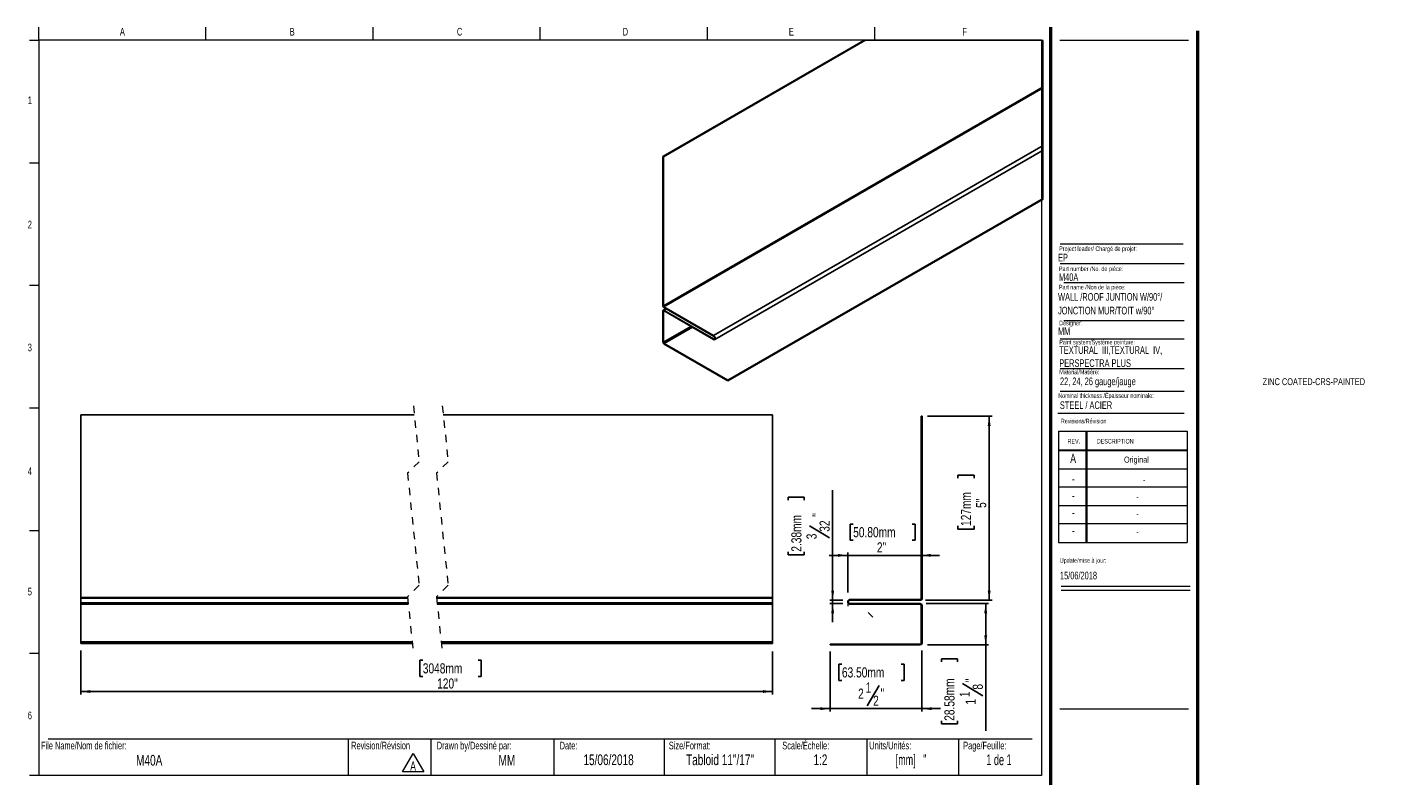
# Model space of a CAD drawing. Header units: inches. Extents: x 0.5 to 18.9, y 0.4 to 10.7.
import ezdxf

# ---------------------------------------------------------------- set-up
doc = ezdxf.new("R2010")
doc.units = ezdxf.units.IN
doc.header["$MEASUREMENT"] = 0
doc.linetypes.add('HIDDEN', pattern=[0.075, 0.05, -0.025])
doc.layers.add('FORMAT', color=7, linetype='Continuous')
doc.styles.add('SLDTEXTSTYLE0', font='TXT', dxfattribs={"width": 0.7})
doc.styles.add('SLDTEXTSTYLE1', font='TXT', dxfattribs={"width": 0.633333})
doc.styles.add('SLDTEXTSTYLE2', font='TXT', dxfattribs={"width": 0.625})
doc.styles.add('SLDTEXTSTYLE3', font='TXT', dxfattribs={"width": 0.75})
doc.dimstyles.new('SLDDIMSTYLE0', dxfattribs={"dimtxt": 0.137795, "dimasz": 0.13, "dimexe": 0, "dimexo": 0.0625, "dimgap": 0.034449, "dimtad": 1, "dimlfac": 2, "dimrnd": 1e-09, "dimzin": 12, "dimdsep": 46, "dimlunit": 5, "dimtxsty": 'SLDTEXTSTYLE3', "dimsah": 1, "dimcen": 0.09, "dimadec": 0, "dimazin": 3, "dimtfac": 1, "dimtmove": 0, "dimatfit": 0, "dimfxl": 1, "dimfrac": 2, "dimtolj": 1, "dimtzin": 12, "dimarcsym": 0})
doc.dimstyles.new('SLDDIMSTYLE1', dxfattribs={"dimtxt": 0.137795, "dimasz": 0.13, "dimexe": 0, "dimexo": 0.0625, "dimgap": 0.034449, "dimtad": 1, "dimlfac": 2, "dimrnd": 1e-09, "dimzin": 12, "dimdsep": 46, "dimlunit": 5, "dimtxsty": 'SLDTEXTSTYLE3', "dimsah": 1, "dimcen": 0.09, "dimadec": 0, "dimazin": 3, "dimtfac": 1, "dimtofl": 0, "dimtmove": 0, "dimatfit": 3, "dimfxl": 1, "dimfrac": 2, "dimtolj": 1, "dimtzin": 12, "dimarcsym": 0})
doc.dimstyles.new('SLDDIMSTYLE2', dxfattribs={"dimtxt": 0.137795, "dimasz": 0.13, "dimexe": 0, "dimexo": 0.0625, "dimgap": 0.034449, "dimtad": 1, "dimdec": 6, "dimlfac": 2, "dimrnd": 1e-09, "dimzin": 12, "dimdsep": 46, "dimlunit": 5, "dimtxsty": 'SLDTEXTSTYLE3', "dimsah": 1, "dimcen": 0.09, "dimadec": 0, "dimazin": 3, "dimtfac": 1, "dimtofl": 0, "dimtmove": 0, "dimatfit": 3, "dimfxl": 1, "dimfrac": 2, "dimtolj": 1, "dimtzin": 12, "dimarcsym": 0})
doc.dimstyles.new('SLDDIMSTYLE3', dxfattribs={"dimtxt": 0.137795, "dimasz": 0.13, "dimexe": 0, "dimexo": 0.0625, "dimgap": 0.034449, "dimtad": 1, "dimdec": 6, "dimlfac": 2, "dimrnd": 1e-09, "dimzin": 12, "dimdsep": 46, "dimlunit": 5, "dimtxsty": 'SLDTEXTSTYLE3', "dimsah": 1, "dimcen": 0.09, "dimadec": 0, "dimazin": 3, "dimtfac": 1, "dimtmove": 0, "dimatfit": 0, "dimfxl": 1, "dimfrac": 2, "dimtolj": 1, "dimtzin": 12, "dimarcsym": 0})
doc.dimstyles.new('SLDDIMSTYLE4', dxfattribs={"dimtxt": 0.137795, "dimasz": 0.13, "dimexe": 0, "dimexo": 0.0625, "dimgap": 0.034449, "dimtad": 1, "dimdec": 6, "dimlfac": 2, "dimrnd": 1e-09, "dimzin": 12, "dimdsep": 46, "dimlunit": 5, "dimtxsty": 'SLDTEXTSTYLE3', "dimsah": 1, "dimcen": 0.09, "dimadec": 0, "dimazin": 3, "dimtfac": 1, "dimtdec": 3, "dimtmove": 0, "dimatfit": 0, "dimfxl": 1, "dimfrac": 2, "dimtolj": 1, "dimtzin": 12, "dimarcsym": 0})

# ---------------------------------------------------------------- blocks, each defined once
blk = doc.blocks.new('SW_NOTE_0')
at = {"color": 0, "linetype": 'Continuous', "lineweight": 0}
for p, q in [((-0.097, 0.017), (0.049, 0.27)), ((0.049, 0.27), (0.195, 0.017)), ((0.195, 0.017), (-0.097, 0.017))]:
    blk.add_line(p, q, dxfattribs=at)
at = {"color": 0, "linetype": 'Continuous', "lineweight": 0, "insert": (0.049, 0.161), "char_height": 0.125, "attachment_point": 2, "style": 'SLDTEXTSTYLE0'}
blk.add_mtext('A', dxfattribs=at)
blk = doc.blocks.new('SW_NOTE_1')
at = {"layer": 'FORMAT', "color": 0, "char_height": 0.10417, "attachment_point": 1, "style": 'SLDTEXTSTYLE0'}
for s, insert in [('TEXTURAL  III,TEXTURAL  IV,', (0, 0.134)), ('PERSPECTRA PLUS', (0, -0.044))]:
    blk.add_mtext(s, dxfattribs=dict(at, insert=insert))
blk = doc.blocks.new('_D')
at = {"layer": 'FORMAT'}
for p, q in [((11.693, 3.937), (11.651, 3.937)), ((11.651, 3.937), (11.651, 3.718)), ((12.495, 3.937), (12.537, 3.937)), ((12.537, 3.937), (12.537, 3.718)), ((11.651, 3.718), (11.693, 3.718)), ((12.537, 3.718), (12.495, 3.718)), ((11.618, 3.512), (11.368, 3.512)), ((11.618, 3.006), (11.618, 3.551)), ((12.618, 3.512), (11.618, 3.512)), ((12.618, 3.512), (12.868, 3.512))]:
    blk.add_line(p, q, dxfattribs=at)
for points in [[(11.618, 3.512), (11.488, 3.532), (11.488, 3.492)], [(12.618, 3.512), (12.748, 3.492), (12.748, 3.532)]]:
    blk.add_solid(points, dxfattribs=at)
at = {"layer": 'FORMAT', "char_height": 0.1378, "attachment_point": 1, "style": 'SLDTEXTSTYLE3'}
for s, insert in [('50.80mm', (11.693, 3.896)), ('2"', (12.015, 3.69))]:
    blk.add_mtext(s, dxfattribs=dict(at, insert=insert))
blk = doc.blocks.new('_D_1')
at = {"layer": 'FORMAT'}
for p, q in [((12.705, 5.403), (13.58, 5.403)), ((13.541, 5.403), (13.541, 2.903)), ((13.116, 4.561), (13.116, 4.603)), ((13.116, 4.603), (13.335, 4.603)), ((13.335, 4.603), (13.335, 4.561)), ((13.116, 3.912), (13.116, 3.87)), ((13.335, 3.87), (13.335, 3.912)), ((13.116, 3.87), (13.335, 3.87)), ((12.675, 2.903), (13.58, 2.903))]:
    blk.add_line(p, q, dxfattribs=at)
for points in [[(13.541, 5.403), (13.521, 5.273), (13.561, 5.273)], [(13.541, 2.903), (13.561, 3.033), (13.521, 3.033)]]:
    blk.add_solid(points, dxfattribs=at)
at = {"layer": 'FORMAT', "char_height": 0.1378, "attachment_point": 1, "rotation": 90, "style": 'SLDTEXTSTYLE3'}
for s, insert in [('127mm', (13.157, 3.912)), ('5"', (13.363, 4.157))]:
    blk.add_mtext(s, dxfattribs=dict(at, insert=insert))
blk = doc.blocks.new('_D_2')
at = {"layer": 'FORMAT'}
for p, q in [((12.685, 2.856), (13.534, 2.856)), ((13.494, 2.856), (13.494, 2.294)), ((12.704, 2.294), (13.534, 2.294)), ((13.494, 2.294), (13.494, 1.128)), ((12.891, 2.065), (12.891, 2.107)), ((12.891, 2.107), (13.11, 2.107)), ((13.11, 2.107), (13.11, 2.065)), ((13.178, 1.769), (13.454, 1.604)), ((12.891, 1.263), (12.891, 1.221)), ((12.891, 1.221), (13.11, 1.221)), ((13.11, 1.221), (13.11, 1.263))]:
    blk.add_line(p, q, dxfattribs=at)
for points in [[(13.494, 2.856), (13.474, 2.726), (13.514, 2.726)], [(13.494, 2.294), (13.514, 2.424), (13.474, 2.424)]]:
    blk.add_solid(points, dxfattribs=at)
at = {"layer": 'FORMAT', "attachment_point": 1, "rotation": 90, "style": 'SLDTEXTSTYLE3'}
for s, insert, char_height in [('28.58mm', (12.932, 1.263), 0.1378), ('"', (13.219, 1.788), 0.138), ('1', (13.139, 1.585), 0.138), ('8', (13.317, 1.687), 0.138), ('1', (13.221, 1.483), 0.138)]:
    blk.add_mtext(s, dxfattribs=dict(at, insert=insert, char_height=char_height))
blk = doc.blocks.new('_D_3')
at = {"layer": 'FORMAT'}
for p, q in [((12.628, 2.218), (12.628, 1.388)), ((11.378, 2.203), (11.378, 1.388)), ((11.54, 2.031), (11.498, 2.031)), ((11.498, 2.031), (11.498, 1.812)), ((12.343, 2.031), (12.385, 2.031)), ((12.385, 2.031), (12.385, 1.812)), ((11.498, 1.812), (11.54, 1.812)), ((12.047, 1.744), (11.881, 1.468)), ((12.385, 1.812), (12.343, 1.812)), ((11.378, 1.428), (11.128, 1.428)), ((12.628, 1.428), (11.378, 1.428)), ((12.628, 1.428), (12.878, 1.428))]:
    blk.add_line(p, q, dxfattribs=at)
for points in [[(11.378, 1.428), (11.248, 1.448), (11.248, 1.408)], [(12.628, 1.428), (12.758, 1.408), (12.758, 1.448)]]:
    blk.add_solid(points, dxfattribs=at)
at = {"layer": 'FORMAT', "attachment_point": 1, "style": 'SLDTEXTSTYLE3'}
for s, insert, char_height in [('63.50mm', (11.54, 1.99), 0.1378), ('2', (11.76, 1.701), 0.138), ('1', (11.862, 1.784), 0.138), ('"', (12.066, 1.703), 0.138), ('2', (11.964, 1.605), 0.138)]:
    blk.add_mtext(s, dxfattribs=dict(at, insert=insert, char_height=char_height))
blk = doc.blocks.new('_D_4')
at = {"layer": 'FORMAT'}
for p, q in [((10.811, 4.263), (10.811, 4.305)), ((10.811, 4.305), (11.029, 4.305)), ((11.029, 4.305), (11.029, 4.263)), ((11.414, 2.903), (11.414, 4.398)), ((11.098, 3.916), (11.373, 3.75)), ((10.811, 3.562), (10.811, 3.52)), ((10.811, 3.52), (11.029, 3.52)), ((11.029, 3.52), (11.029, 3.562)), ((11.553, 2.903), (11.374, 2.903)), ((11.552, 2.856), (11.374, 2.856)), ((11.414, 2.903), (11.414, 2.856)), ((11.414, 2.856), (11.414, 2.606))]:
    blk.add_line(p, q, dxfattribs=at)
for points in [[(11.414, 2.903), (11.434, 3.033), (11.394, 3.033)], [(11.414, 2.856), (11.394, 2.726), (11.434, 2.726)]]:
    blk.add_solid(points, dxfattribs=at)
at = {"layer": 'FORMAT', "attachment_point": 1, "rotation": 90, "style": 'SLDTEXTSTYLE3'}
for s, insert, char_height in [('2.38mm', (10.852, 3.562), 0.1378), ('"', (11.138, 4.037), 0.138), ('32', (11.236, 3.833), 0.1378), ('3', (11.058, 3.731), 0.138)]:
    blk.add_mtext(s, dxfattribs=dict(at, insert=insert, char_height=char_height))
blk = doc.blocks.new('_D_5')
at = {"layer": 'FORMAT'}
for p, q in [((1.195, 2.22), (1.195, 1.622)), ((5.844, 2.086), (5.802, 2.086)), ((5.802, 2.086), (5.802, 1.867)), ((6.596, 2.086), (6.638, 2.086)), ((6.638, 2.086), (6.638, 1.867)), ((10.597, 2.203), (10.597, 1.622)), ((5.802, 1.867), (5.844, 1.867)), ((6.638, 1.867), (6.596, 1.867)), ((1.195, 1.661), (10.597, 1.661))]:
    blk.add_line(p, q, dxfattribs=at)
for points in [[(1.195, 1.661), (1.325, 1.641), (1.325, 1.681)], [(10.597, 1.661), (10.467, 1.681), (10.467, 1.641)]]:
    blk.add_solid(points, dxfattribs=at)
at = {"layer": 'FORMAT', "char_height": 0.1378, "attachment_point": 1, "style": 'SLDTEXTSTYLE3'}
for s, insert in [('3048mm', (5.844, 2.045)), ('120"', (6.039, 1.839))]:
    blk.add_mtext(s, dxfattribs=dict(at, insert=insert))

msp = doc.modelspace()

# ---------------------------------------------------------------- linework, layer by layer
at = {"color": 7, "linetype": 'Continuous', "lineweight": 18}
for p, q in [((0.6262516, 10.51707317), (0.6262516, 10.69394495)), ((2.89708494, 10.51707317), (2.89708494, 10.69394495)), ((5.16791827, 10.51707317), (5.16791827, 10.69394495)), ((7.4387516, 10.51707317), (7.4387516, 10.69394495)), ((9.70958494, 10.69394495), (9.70958494, 10.51707317)), ((11.98041827, 10.69394495), (11.98041827, 10.51707317)), ((0.5012516, 10.51707317), (0.6262516, 10.51707317)), ((14.2512516, 10.51707317), (0.6262516, 10.51707317)), ((0.6262516, 10.51707317), (0.6262516, 0.51707317)), ((14.2512516, 10.51707317), (14.2512516, 0.51707317)), ((14.5012516, 10.51707317), (16.2512516, 10.51707317)), ((0.5012516, 8.8504065), (0.6262516, 8.8504065)), ((14.50528094, 7.4796461), (16.19286796, 7.4796461)), ((14.55782728, 7.22283311), (16.19286796, 7.22283311)), ((0.5012516, 7.18373984), (0.6262516, 7.18373984)), ((14.55782728, 6.70729719), (16.19286796, 6.70729719)), ((14.50528094, 6.45740283), (16.19286796, 6.45740283)), ((14.50528094, 6.05316409), (16.19286796, 6.05316409)), ((14.50528094, 5.74531323), (16.19286796, 5.74531323)), ((0.5012516, 5.51707317), (0.6262516, 5.51707317)), ((14.4754278, 5.446808), (16.19286796, 5.446808)), ((14.48119985, 5.19874946), (16.23119985, 5.19874946)), ((14.48119985, 5.19874946), (14.48119985, 3.68874946)), ((14.85619985, 5.19874946), (14.85619985, 3.68874946)), ((14.86619985, 5.19874946), (14.86619985, 3.68874946)), ((16.23119985, 5.19874946), (16.23119985, 3.68874946)), ((14.48119985, 4.94874946), (16.23119985, 4.94874946)), ((14.48119985, 4.93874946), (16.23119985, 4.93874946)), ((14.48119985, 4.68874946), (16.23119985, 4.68874946)), ((16.23119985, 4.43874946), (14.48119985, 4.43874946)), ((14.48119985, 4.18874946), (16.23119985, 4.18874946)), ((16.23119985, 3.93874946), (14.48119985, 3.93874946)), ((0.5012516, 3.8504065), (0.6262516, 3.8504065)), ((14.48119985, 3.68874946), (16.23119985, 3.68874946)), ((14.52153854, 3.094666), (16.27153854, 3.094666)), ((14.52153854, 3.03864953), (16.27153854, 3.03864953)), ((0.5012516, 2.18373984), (0.6262516, 2.18373984)), ((0.7512516, 1.01707317), (14.1262516, 1.01707317)), ((4.83168021, 1.01707317), (4.83168021, 0.51707317)), ((5.95393245, 1.01707317), (5.95393245, 0.51707317)), ((7.6262516, 1.01707317), (7.6262516, 0.51707317)), ((9.1262516, 1.01707317), (9.1262516, 0.51707317)), ((10.6262516, 1.01707317), (10.6262516, 0.51707317)), ((11.8762516, 1.01707317), (11.8762516, 0.51707317)), ((13.1262516, 1.01707317), (13.1262516, 0.51707317)), ((0.6262516, 0.51707317), (0.5012516, 0.51707317)), ((14.2512516, 0.51707317), (0.6262516, 0.51707317))]:
    msp.add_line(p, q, dxfattribs=at)
at = {"color": 7, "linetype": 'Continuous', "lineweight": 50}
for p, q in [((14.3762516, 10.69394495), (14.3762516, 0.39207317)), ((16.3762516, 0.39207317), (16.3762516, 10.64207317))]:
    msp.add_line(p, q, dxfattribs=at)
at = {"color": 7, "linetype": 'Continuous', "lineweight": 25}
for p, q in [((9.10588465, 8.9330604), (11.83938885, 10.51107812)), ((9.11295507, 8.92897842), (11.8535297, 10.51107812)), ((9.11295507, 6.90370059), (14.2733985, 9.88276069)), ((9.11980491, 6.89183833), (14.2733985, 9.86694434)), ((9.79641853, 6.50123666), (14.2733985, 9.08574216)), ((9.10588465, 8.9330604), (9.10588465, 6.90778257)), ((9.10588465, 8.9330604), (9.11295507, 8.92897842)), ((9.11295507, 8.92897842), (9.11295507, 6.90370059)), ((9.81313599, 6.44497597), (14.2733985, 9.01983092)), ((9.98976755, 5.89203964), (14.2733985, 8.36492723)), ((9.98976755, 5.88387333), (14.2733985, 8.35676093)), ((9.10588465, 6.83301981), (9.10588465, 6.4145424)), ((9.14939134, 6.86659201), (9.11106368, 6.84446554)), ((9.11295507, 6.82893783), (9.11295507, 6.41046042)), ((9.11980491, 6.89183833), (9.79641853, 6.50123666)), ((9.11980491, 6.8836732), (9.79641853, 6.49307152)), ((9.79641853, 6.45479666), (9.12356188, 6.84322769)), ((9.79641853, 6.44663153), (9.12356188, 6.83506256)), ((9.12356188, 6.39208976), (9.98976755, 5.89203964)), ((9.12356188, 6.38392345), (9.98976755, 5.88387333)), ((9.98976755, 5.89203964), (9.98976755, 5.88387333)), ((1.19520408, 5.42179005), (5.72837433, 5.42179005)), ((1.19520408, 5.42179005), (1.19520408, 2.9414752)), ((6.12207402, 5.42179005), (10.59729634, 5.42179005)), ((10.59729634, 5.42179005), (10.59729634, 2.9414752)), ((12.62825284, 5.40335262), (12.61825284, 5.40335262)), ((12.61825284, 5.40335262), (12.61825284, 2.92303766)), ((12.62825284, 5.40335262), (12.62825284, 2.92303766)), ((1.19520408, 2.9414752), (5.63743031, 2.9414752)), ((1.19520408, 2.9414752), (1.19520408, 2.9317901)), ((1.19520408, 2.9317901), (5.63843233, 2.9317901)), ((1.19520408, 2.9317901), (1.19520408, 2.86491513)), ((1.19520408, 2.86491513), (5.64535022, 2.86491513)), ((1.19520408, 2.86491513), (1.19520408, 2.84991511)), ((1.19520408, 2.84991511), (5.64690135, 2.84991511)), ((1.19520408, 2.84991511), (1.19520408, 2.33741512)), ((6.03113, 2.9414752), (10.59729634, 2.9414752)), ((6.03213202, 2.9317901), (10.59729634, 2.9317901)), ((6.03905226, 2.86491513), (10.59729634, 2.86491513)), ((6.04060338, 2.84991511), (10.59729634, 2.84991511)), ((10.59729634, 2.9414752), (10.59729634, 2.9317901)), ((10.59729634, 2.9317901), (10.59729634, 2.86491513)), ((10.59729634, 2.86491513), (10.59729634, 2.84991511)), ((10.59729634, 2.84991511), (10.59729634, 2.33741512)), ((12.6085678, 2.91335262), (11.65169034, 2.91335262)), ((12.6085678, 2.90335262), (11.65169034, 2.90335262)), ((11.65169034, 2.85647762), (12.60325284, 2.85647762)), ((11.65169034, 2.84647762), (12.60325284, 2.84647762)), ((12.61825284, 2.83147762), (12.61825284, 2.31897762)), ((12.62825284, 2.83147762), (12.62825284, 2.31897762)), ((1.19520408, 2.33741512), (5.69992367, 2.33741512)), ((1.19520408, 2.33741512), (1.19520408, 2.32241511)), ((1.19520408, 2.32241511), (1.19520408, 2.3124152)), ((1.19520408, 2.32241511), (5.7014748, 2.32241511)), ((1.19520408, 2.3124152), (5.70250967, 2.3124152)), ((6.09362336, 2.33741512), (10.59729634, 2.33741512)), ((6.09517683, 2.32241511), (10.59729634, 2.32241511)), ((6.09620935, 2.3124152), (10.59729634, 2.3124152)), ((10.59729634, 2.33741512), (10.59729634, 2.32241511)), ((10.59729634, 2.32241511), (10.59729634, 2.3124152)), ((12.60325284, 2.30397762), (11.37825284, 2.30397762)), ((11.37825284, 2.30397762), (11.37825284, 2.29397762)), ((12.60325284, 2.29397762), (11.37825284, 2.29397762))]:
    msp.add_line(p, q, dxfattribs=at)
at = {"color": 8, "linetype": 'Continuous', "lineweight": 25}
for p, q in [((9.11295507, 6.82893783), (9.12356423, 6.83506139)), ((9.12356188, 6.84322769), (9.15671286, 6.86236571)), ((9.11295507, 6.41046042), (9.48601444, 6.62582327)), ((9.12356188, 6.39208976), (9.50723041, 6.61357616)), ((9.79641853, 6.45479666), (9.8129905, 6.46436391))]:
    msp.add_line(p, q, dxfattribs=at)
at = {"color": 7, "linetype": 'HIDDEN', "lineweight": 18}
for p, q in [((5.71544154, 5.54679012), (5.7941817, 4.78568653)), ((6.10914233, 5.54679012), (6.18788249, 4.78568653)), ((5.7941817, 4.78568653), (5.63670139, 4.62820622)), ((5.63670139, 4.62820622), (5.7941817, 3.10599903)), ((6.18788249, 4.78568653), (6.03040217, 4.62820622)), ((6.03040217, 4.62820622), (6.18788249, 3.10599903)), ((5.7941817, 3.10599903), (5.63670139, 2.94851872)), ((6.18788249, 3.10599903), (6.03040217, 2.94851872)), ((5.63670139, 2.94851872), (5.71544154, 2.18741512)), ((6.03040217, 2.94851872), (6.10914233, 2.18741512))]:
    msp.add_line(p, q, dxfattribs=at)
at = {"color": 7, "linetype": 'Continuous', "lineweight": 18, "flags": 128}
msp.add_lwpolyline([(14.2733985, 8.35676093), (14.2733985, 8.36492723), (14.2733985, 9.01983092), (14.2733985, 9.08574216), (14.2733985, 9.86694434), (14.2733985, 9.88276069), (14.2733985, 10.51107812), (11.8535297, 10.51107812), (11.83938885, 10.51107812)], dxfattribs=at)
at = {"color": 7, "linetype": 'Continuous', "lineweight": 25, "flags": 128}
for points in [[(9.79641853, 6.50123666), (9.80546718, 6.49393509), (9.81313599, 6.48358875), (9.8182634, 6.47177225), (9.82006327, 6.46028428), (9.8182634, 6.45087542), (9.81313599, 6.44497597), (9.80546718, 6.44348586), (9.79641853, 6.44663153)], [(9.79641853, 6.49307152), (9.8027615, 6.4879535), (9.80813765, 6.48070121), (9.81173036, 6.47241875), (9.8129905, 6.46436626), (9.81173036, 6.45777103), (9.80813765, 6.45363625), (9.8027615, 6.45259199), (9.79641853, 6.45479666)]]:
    msp.add_lwpolyline(points, dxfattribs=at)
at = {"color": 7, "linetype": 'Continuous', "lineweight": 25}
for centre, radius, start, end in [((9.1166606, 6.83476881), 0.01091697, 50.790312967, 189.219046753), ((9.13609687, 6.90915317), 0.03024329, 182.59748208, 237.405055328), ((9.11942105, 6.82998684), 0.00655052, 50.792028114, 189.215135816), ((9.12782419, 6.90437789), 0.01488454, 182.608068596, 237.400336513), ((9.14425949, 6.41628508), 0.0384144, 182.600119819, 237.398126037), ((9.1359786, 6.41150629), 0.02304727, 182.600932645, 237.401410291), ((11.65169034, 2.87991512), 0.0334375, 90, 270), ((11.65169034, 2.87991512), 0.0234375, 90, 270), ((12.60325284, 2.83147762), 0.025, 0, 90), ((12.60325284, 2.83147762), 0.015, 0, 90), ((12.6085678, 2.92303766), 0.01968504, 270, 0), ((12.6085678, 2.92303766), 0.00968504, 270, 0), ((12.60325284, 2.31897762), 0.025, 270, 0), ((12.60325284, 2.31897762), 0.015, 270, 0)]:
    msp.add_arc(centre, radius, start, end, dxfattribs=at)
at = {"layer": 'FORMAT', "color": 250, "lineweight": 18, "true_color": 0x454545}
msp.add_line((14.50528094, 7.74778908), (16.17565424, 7.74778908), dxfattribs=at)
at = {"layer": 'FORMAT', "lineweight": 18}
for p, q in [((11.61825284, 2.87991512), (11.61825284, 2.82303548)), ((11.95864504, 2.67351869), (11.89518033, 2.73698339)), ((14.5012516, 1.42655357), (16.2512516, 1.42655357))]:
    msp.add_line(p, q, dxfattribs=at)

# ---------------------------------------------------------------- block references
at = {"color": 7, "linetype": 'Continuous', "lineweight": 0}
msp.add_blockref('SW_NOTE_0', (5.66292394, 0.55004025), dxfattribs=at)
at = {"layer": 'FORMAT'}
msp.add_blockref('SW_NOTE_1', (14.4936793, 6.22195149), dxfattribs=at)

# ---------------------------------------------------------------- texts
at = {"color": 7, "linetype": 'Continuous', "lineweight": 0}
for s, insert, char_height, attachment_point, style in [('A', (1.76142579, 10.6839024), 0.10416667, 2, 'SLDTEXTSTYLE0'), ('B', (4.06958911, 10.6839024), 0.10416667, 2, 'SLDTEXTSTYLE0'), ('C', (6.34413178, 10.6839024), 0.10416667, 2, 'SLDTEXTSTYLE0'), ('D', (8.59747332, 10.6839024), 0.10416667, 2, 'SLDTEXTSTYLE0'), ('E', (10.8526565, 10.6839024), 0.10416667, 2, 'SLDTEXTSTYLE0'), ('F', (13.20742543, 10.6839024), 0.10416667, 2, 'SLDTEXTSTYLE0'), ('1', (0.5037246, 9.75182478), 0.10416667, 2, 'SLDTEXTSTYLE0'), ('2', (0.5037246, 8.06186262), 0.10416667, 2, 'SLDTEXTSTYLE0'), ('EP', (14.47701034, 7.61261449), 0.104166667, 1, 'SLDTEXTSTYLE0'), ('Project leader/ Chargé de projet:', (14.49277361, 7.71280373), 0.0625, 1, 'SLDTEXTSTYLE0'), ('Part number /No. de pièce:', (14.48926382, 7.43950417), 0.0625, 1, 'SLDTEXTSTYLE0'), ('M40A', (14.48926382, 7.34629318), 0.104166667, 1, 'SLDTEXTSTYLE0'), ('Designer:', (14.49277361, 6.70270676), 0.0625, 1, 'SLDTEXTSTYLE0'), ('MM', (14.47701034, 6.6115619), 0.104166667, 1, 'SLDTEXTSTYLE0'), ('3', (0.5037246, 6.39100017), 0.10416667, 2, 'SLDTEXTSTYLE0'), ('Paint system/Système peinture:', (14.4936793, 6.44233934), 0.0625, 1, 'SLDTEXTSTYLE0'), ('ZINC COATED-CRS-PAINTED', (17.25790342, 5.92072099), 0.09375, 1, 'SLDTEXTSTYLE0'), ('Nominal thickness /Épaisseur nominale:', (14.48027845, 5.71521348), 0.0625, 1, 'SLDTEXTSTYLE0'), ('STEEL / ACIER', (14.50193609, 5.60657576), 0.1041666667, 1, 'SLDTEXTSTYLE0'), ('Revisions/Révision', (14.51560122, 5.36941883), 0.0625, 1, 'SLDTEXTSTYLE0'), ('REV.', (14.60623117, 5.09512968), 0.0625, 1, 'SLDTEXTSTYLE0'), ('DESCRIPTION', (15.00414236, 5.09512968), 0.0625, 1, 'SLDTEXTSTYLE0'), ('A', (14.68204136, 4.89428093), 0.125, 2, 'SLDTEXTSTYLE0'), ('Original', (15.54196943, 4.85546175), 0.083333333, 2, 'SLDTEXTSTYLE0'), ('4', (0.5037246, 4.7085424), 0.10416667, 2, 'SLDTEXTSTYLE0'), ('-', (14.68335791, 4.61740373), 0.125, 2, 'SLDTEXTSTYLE0'), ('-', (15.64717395, 4.57858454), 0.08333333, 2, 'SLDTEXTSTYLE0'), ('-', (14.68335791, 4.38816527), 0.125, 2, 'SLDTEXTSTYLE0'), ('-', (15.55567278, 4.34934608), 0.08333333, 2, 'SLDTEXTSTYLE0'), ('-', (14.68335791, 4.15690015), 0.125, 2, 'SLDTEXTSTYLE0'), ('-', (15.55567278, 4.11808096), 0.08333333, 2, 'SLDTEXTSTYLE0'), ('-', (14.68335791, 3.91429561), 0.125, 2, 'SLDTEXTSTYLE0'), ('-', (15.55567278, 3.87547642), 0.08333333, 2, 'SLDTEXTSTYLE0'), ('Update/mise à jour:', (14.50090209, 3.47468308), 0.0625, 1, 'SLDTEXTSTYLE0'), ('15/06/2018', (14.50292977, 3.29031445), 0.104166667, 1, 'SLDTEXTSTYLE0'), ('5', (0.5037246, 3.07157689), 0.10416667, 2, 'SLDTEXTSTYLE0'), ('6', (0.5037246, 1.38784093), 0.10416667, 2, 'SLDTEXTSTYLE0'), ('File Name/Nom de fichier:', (0.65493189, 0.97867855), 0.1041666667, 1, 'SLDTEXTSTYLE0'), ('Revision/Révision', (4.87009835, 0.97867855), 0.1041666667, 1, 'SLDTEXTSTYLE0'), ('Drawn by/Dessiné par:', (6.03329934, 0.97867855), 0.1041666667, 1, 'SLDTEXTSTYLE0'), ('Date:', (7.70350905, 0.97867855), 0.104166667, 1, 'SLDTEXTSTYLE0'), ('Size/Format:', (9.18750927, 0.97867855), 0.1041666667, 1, 'SLDTEXTSTYLE0'), ('Scale/Échelle:', (10.72938767, 0.97867855), 0.1041666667, 1, 'SLDTEXTSTYLE0'), ('Units/Unités:', (11.91111672, 0.97867855), 0.1041666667, 1, 'SLDTEXTSTYLE0'), ('Page/Feuille:', (13.18799756, 0.97867855), 0.1041666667, 1, 'SLDTEXTSTYLE0'), ('M40A', (2.12627184, 0.79939677), 0.145833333, 2, 'SLDTEXTSTYLE0'), ('MM', (6.98639338, 0.79939676), 0.145833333, 2, 'SLDTEXTSTYLE0'), ('15/06/2018', (8.36878578, 0.80596202), 0.145833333, 2, 'SLDTEXTSTYLE0'), ('Tabloid 11"/17"', (9.88310669, 0.80596202), 0.1458333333, 2, 'SLDTEXTSTYLE0'), ('1:2', (11.24744214, 0.80596202), 0.145833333, 2, 'SLDTEXTSTYLE0'), ('[mm]   "', (12.47899807, 0.80596202), 0.145833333, 2, 'SLDTEXTSTYLE2'), ('1 de 1', (13.67421983, 0.80596202), 0.145833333, 2, 'SLDTEXTSTYLE1')]:
    msp.add_mtext(s, dxfattribs=dict(at, insert=insert, char_height=char_height, attachment_point=attachment_point, style=style))
at = {"layer": 'FORMAT', "attachment_point": 1, "style": 'SLDTEXTSTYLE0'}
for s, insert, char_height in [('Part name /Non de la pièce:', (14.48926382, 7.1904184), 0.0625), ('WALL /ROOF JUNTION W/90°/', (14.47701034, 7.07848563), 0.1041666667), ('JONCTION MUR/TOIT w/90°', (14.47701034, 6.89222649), 0.1041666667), ('Material/Matière:', (14.4936793, 6.0368173), 0.0625), ('22, 24, 26 gauge/jauge', (14.503118, 5.93042578), 0.1041666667)]:
    msp.add_mtext(s, dxfattribs=dict(at, insert=insert, char_height=char_height))

# ---------------------------------------------------------------- dimensions: what is measured, and where the dimension line sits
at = {"layer": 'FORMAT'}
for base, p1, p2, dimstyle, picture, middle in [((13.5410598, 2.90335262), (12.62825284, 5.40335262), (12.6085678, 2.90335262), 'SLDDIMSTYLE1', '_D_1', (13.5410598, 4.23649991)), ((11.41371355, 2.85647762), (11.65169034, 2.90335262), (11.65169034, 2.85647762), 'SLDDIMSTYLE4', '_D_4', (11.41371355, 3.91250055)), ((13.49439457, 2.29397762), (12.60325284, 2.85647762), (12.60325284, 2.29397762), 'SLDDIMSTYLE2', '_D_2', (13.49439457, 1.66405636))]:
    dim = msp.add_linear_dim(base=base, p1=p1, p2=p2, angle=90, dimstyle=dimstyle, dxfattribs=at)
    dim.commit()
    dim.dimension.update_dxf_attribs({"geometry": picture, "text_midpoint": middle, "dimtype": 160})
for base, p1, p2, dimstyle, picture, middle in [((11.61825284, 3.51197602), (12.61825284, 2.92303766), (11.61825284, 2.87991512), 'SLDDIMSTYLE0', '_D', (12.09414506, 3.51197602)), ((11.37825284, 1.42783589), (12.62825284, 2.31897762), (11.37825284, 2.29397762), 'SLDDIMSTYLE3', '_D_3', (11.9415992, 1.42783589))]:
    dim = msp.add_linear_dim(base=base, p1=p1, p2=p2, dimstyle=dimstyle, dxfattribs=at)
    dim.commit()
    dim.dimension.update_dxf_attribs({"geometry": picture, "text_midpoint": middle, "dimtype": 160})
dim = msp.add_linear_dim(base=(10.59729539, 1.66125651), p1=(1.19520504, 2.86491512), p2=(10.59729539, 2.86491512), angle=0, text='120"', dimstyle='SLDDIMSTYLE1', dxfattribs=at)
dim.commit()
dim.dimension.update_dxf_attribs({"geometry": '_D_5', "text_midpoint": (6.21986099, 1.66125651), "dimtype": 160})

doc.saveas('drawing.dxf')
